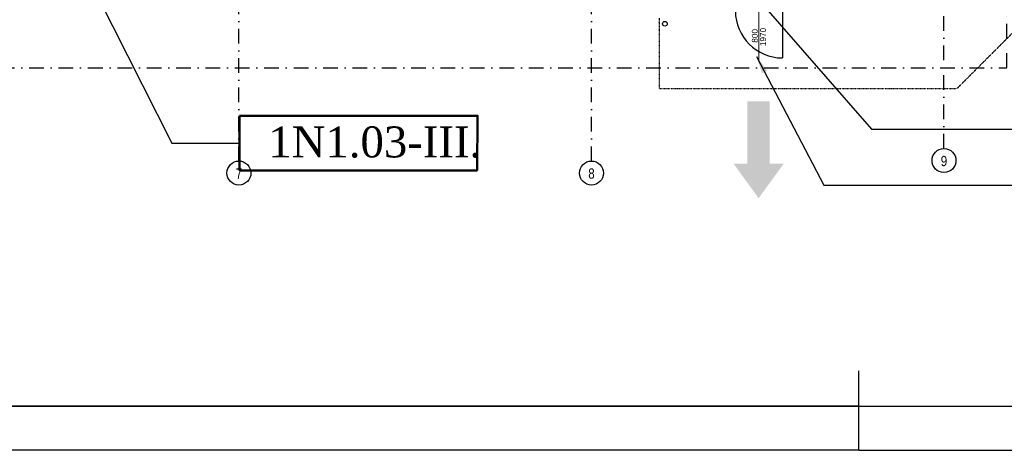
# Model space of a CAD drawing. Header units: millimetres. Extents: x 2886542 to 7567581, y -792623 to 134766.
# Tile 171 of 256: x 4523754 to 4540513, y -336834 to -329512. Entities that reach past the tile are written whole.
import ezdxf
from ezdxf.enums import TextEntityAlignment as Align

# ---------------------------------------------------------------- set-up
doc = ezdxf.new("R2010")
doc.units = ezdxf.units.MM
for name, pattern in [('ACAD_ISO04W100', [30, 24, -3, 0, -3]), ('DASHDOT', [1, 0.5, -0.25, 0, -0.25]), ('DASHDOTX2', [50.8, 25.4, -12.7, 0, -12.7]), ('DIVIDE', [1.25, 0.5, -0.25, 0, -0.25, 0, -0.25])]:
    doc.linetypes.add(name, pattern=pattern)
for name, color, linetype, lineweight in [('CKDVERE_', 7, 'Continuous', 25), ('CKDVERE_OSY', 1, 'Continuous', 18), ('CKDVERE_POPIS', 3, 'Continuous', 25), ('CKPROSTUPY_NADROVINOU', 7, 'DASHDOT', 25), ('CKRASTR_POPIS', 3, 'Continuous', 25), ('CKSTENY_NADROVINOU', 7, 'DIVIDE', 25), ('pohledy', 7, 'Continuous', 25), ('Text obecně', 7, 'Continuous', 25)]:
    doc.layers.add(name, color=color, linetype=linetype, lineweight=lineweight)
doc.layers.add('požárničina', color=10, linetype='Continuous')
doc.styles.add('ARIAL', font='arial.ttf')
doc.styles.add('ROMANT', font='romant')
doc.styles.get("Standard").update_dxf_attribs({"font": 'arial.ttf'})
doc.dimstyles.new('úhlová', dxfattribs={"dimscale": 0.2, "dimtxt": 2.5, "dimasz": 1.5, "dimexe": 0, "dimexo": 3, "dimgap": 1, "dimtad": 1, "dimdec": 0, "dimzin": 0, "dimdsep": 46, "dimtxsty": 'ROMANT', "dimcen": 5, "dimclrd": 256, "dimclre": 256, "dimclrt": 7, "dimadec": 1, "dimazin": 0, "dimtfac": 1, "dimtdec": 0, "dimtix": 1, "dimtmove": 2, "dimatfit": 3, "dimfxl": 0, "dimtvp": 2, "dimtolj": 1, "dimtzin": 0, "dimarcsym": 0})

msp = doc.modelspace()

# ---------------------------------------------------------------- hatches: boundary and pattern name
at = {"layer": 'požárničina', "linetype": 'ACAD_ISO04W100', "lineweight": 50, "ltscale": 50, "extrusion": (0, 0, -1)}
h = msp.add_hatch(color=256, dxfattribs=at)
h.paths.add_polyline_path([(-4536141.6, -331962.3), (-4536141.6, -330897.3), (-4536521.2, -330897.3), (-4536521.2, -331962.3)])
h.paths.add_polyline_path([(-4535906, -331962.3), (-4536141.6, -331962.3), (-4536521.2, -331962.3), (-4536756.7, -331962.3), (-4536331.4, -332546.8)])

# ---------------------------------------------------------------- linework, layer by layer
at = {"layer": 'CKDVERE_', "color": 0}
msp.add_line((4536736, -329362), (4536736, -330162), dxfattribs=at)
msp.add_arc((4536736, -329362), 800, 180, 270, dxfattribs=at)
at = {"layer": 'CKDVERE_OSY', "color": 0}
msp.add_line((4536336, -330201.6), (4536336, -329162), dxfattribs=at)
at = {"layer": 'CKPROSTUPY_NADROVINOU', "color": 0, "ltscale": 500}
for p, q in [((4539486, -331702.8), (4539486, -296276.5)), ((4527486, -331915.4), (4527486, -328776.5)), ((4533486, -331915.4), (4533486, -328776.5))]:
    msp.add_line(p, q, dxfattribs=at)
msp.add_lwpolyline([(4521916, -320376.5), (4521916, -330332), (4540556, -330332), (4540556, -317282)], dxfattribs=at)
at = {"layer": 'CKRASTR_POPIS', "color": 0}
for centre in [(4539486, -331906.7), (4527486, -332119.3), (4533486, -332119.3)]:
    msp.add_circle(centre, 203.9, dxfattribs=at)
at = {"layer": 'CKSTENY_NADROVINOU', "color": 0}
for p, q in [((4534636, -329482), (4534636, -330682)), ((4539706, -330682), (4540906, -329482)), ((4534636, -330682), (4539706, -330682))]:
    msp.add_line(p, q, dxfattribs=at)
at = {"layer": 'pohledy', "color": 0}
msp.add_circle((4534736, -329582), 40, dxfattribs=at)
at = {"layer": 'požárničina', "color": 1, "linetype": 'Continuous', "lineweight": 50}
msp.add_lwpolyline([(4527497.3, -331145.2), (4531547.6, -331145.2), (4531540.3, -332075.9), (4527497.3, -332075.9)], close=True, dxfattribs=at)
at = {"layer": 'Text obecně'}
for p, q in [((4538036.8, -336834), (4538036.8, -335484.8)), ((4538036.8, -336834), (4538036.8, -335484.8)), ((4538036.8, -336834), (4538036.8, -335484.8)), ((4538036.8, -336834), (4538036.8, -335484.8)), ((4506537.5, -336084), (4538036.8, -336084)), ((4538036.8, -336084), (4506537.5, -336084)), ((4538036.8, -336084), (4506537.5, -336084)), ((4506537.5, -336084), (4538036.8, -336084)), ((4538036.8, -336084), (4506537.5, -336084)), ((4538036.8, -336084), (4506537.5, -336084)), ((4506537.5, -336084), (4538036.8, -336084)), ((4538036.8, -336084), (4506537.5, -336084)), ((4538036.8, -336084), (4506537.5, -336084)), ((4537286.8, -336084), (4506537.5, -336084)), ((4506537.5, -336084), (4538036.8, -336084)), ((4538036.8, -336084), (4506537.5, -336084)), ((4538036.8, -336084), (4506537.5, -336084)), ((4538036.8, -336084), (4568786, -336084)), ((4538036.8, -336834), (4506537.5, -336834)), ((4538036.8, -336834), (4506537.5, -336834)), ((4538036.8, -336834), (4506537.5, -336834)), ((4538036.8, -336834), (4506537.5, -336834)), ((4538036.8, -336834), (4569536, -336834)), ((4538036.8, -336834), (4569536, -336834)), ((4538036.8, -336834), (4569536, -336834)), ((4538036.8, -336834), (4569536, -336834))]:
    msp.add_line(p, q, dxfattribs=at)

# ---------------------------------------------------------------- texts
at = {"layer": 'CKDVERE_POPIS', "color": 0}
msp.add_text('  800', height=100, rotation=90, dxfattribs=at).set_placement((4536316, -329825.5), align=Align.CENTER)
msp.add_text(' 1970', height=100, rotation=90, dxfattribs=at).set_placement((4536356, -329825.5), align=Align.TOP_CENTER)
at = {"layer": 'CKRASTR_POPIS', "color": 0, "style": 'ARIAL', "width": 0.8}
for s, p in [('9', (4539486, -331915.1)), ('7', (4527486, -332127.8)), ('8', (4533486, -332127.8))]:
    msp.add_text(s, height=175, dxfattribs=at).set_placement(p, align=Align.MIDDLE)
at = {"layer": 'požárničina', "linetype": 'DASHDOTX2', "lineweight": 50, "ltscale": 30, "insert": (4527985.3, -331326.7), "char_height": 526.848, "width": 4917.595, "attachment_point": 1}
msp.add_mtext('{\\fTimes New Roman|b0|i0|c238|p18;1N1.03-III.}', dxfattribs=at)

# ---------------------------------------------------------------- leaders
at = {"layer": 'požárničina'}
for points, override in [([(4535503, -328221.5), (4538253.1, -331375.6), (4541076.6, -331375.6)], {"dimasz": 1500, "dimgap": 1, "dimtad": 0}), ([(4524750.4, -328461.4), (4526341.9, -331610.5), (4527497.3, -331610.5)], {"dimasz": 1500, "dimgap": 1, "dimtad": 0, "dimldrblk": 'Dot'}), ([(4536293, -330136.2), (4537441.5, -332323.8), (4541634.2, -332323.8)], {"dimasz": 1500, "dimgap": 1, "dimtad": 0})]:
    msp.add_leader(points, dimstyle='úhlová', override=override, dxfattribs=at)

doc.saveas('drawing.dxf')
